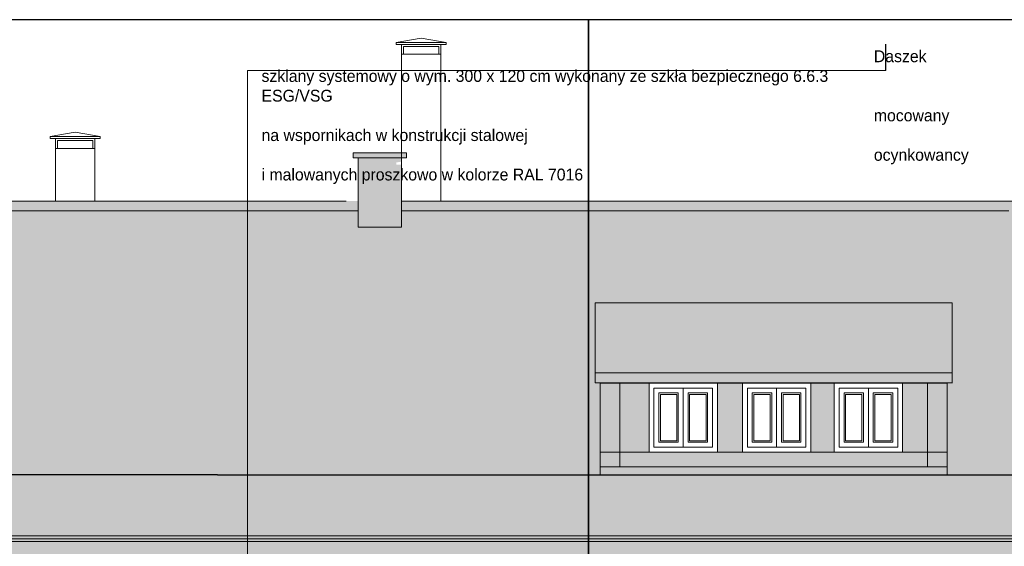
# Model space of a CAD drawing. Header units: millimetres. Extents: x -740 to 33545, y 5178 to 22494.
# Tile 28 of 250: x 783 to 1782, y 13495 to 14029. Entities that reach past the tile are written whole.
import ezdxf
from ezdxf.lldxf.tags import DXFTag

# ---------------------------------------------------------------- set-up
doc = ezdxf.new("R2010")
doc.units = ezdxf.units.MM
doc.header["$MEASUREMENT"] = 0
doc.layers.add('a3', color=252, linetype='Continuous', lineweight=30, plot=False)
for name, color, linetype, lineweight in [('A_l.widokowa', 252, 'Continuous', 18), ('A_linie widokowe', 252, 'Continuous', 18), ('l.przerywana', 252, 'ICAD_ISO03W100', 5), ('l.widokowa', 252, 'Continuous', 15), ('l.wypeĹ‚nien', 252, 'Continuous', 5), ('wymiarowanie', 252, 'Continuous', 9)]:
    doc.layers.add(name, color=color, linetype=linetype, lineweight=lineweight)
tags = doc.linetypes.add('ICAD_ISO03W100', pattern=[30, 12, -18]).pattern_tags.tags
tags[6:7] = [DXFTag(74, 4), DXFTag(75, 0), DXFTag(340, '0'), DXFTag(46, 1.0), DXFTag(50, 0.0), DXFTag(44, 0.0), DXFTag(45, 0.0)]
tags[4:5] = [DXFTag(74, 4), DXFTag(75, 0), DXFTag(340, '0'), DXFTag(46, 1.0), DXFTag(50, 0.0), DXFTag(44, 0.0), DXFTag(45, 0.0)]

msp = doc.modelspace()

# ---------------------------------------------------------------- hatches: boundary and pattern name
at = {"layer": 'l.wypeĹ‚nien'}
h = msp.add_hatch(color=256, dxfattribs=at)
h.paths.add_polyline_path([(1126.41, 13835.32), (1126.41, 13889.32), (1170.37, 13889.32), (1170.37, 13885.32), (1165.02, 13884.42), (1165.02, 13882.42), (1170.37, 13882.42), (1170.37, 13857.42), (1170.37, 13845.32), (1170.37, 13835.32), (1170.37, 13818.87), (1126.41, 13818.87)])
h.paths.add_polyline_path([(1121.41, 13894.32), (1121.41, 13889.32), (1126.41, 13889.32), (1170.37, 13889.32), (1175.37, 13889.32), (1175.37, 13894.32)])
h = msp.add_hatch(color=256, dxfattribs=at)
h.paths.add_polyline_path([(37.59, 13845.32), (-420.82, 13570.51), (-557.95, 13505.48), (-558.92, 13505.48), (-559.83, 13505.05), (-561.66, 13499.85), (-576.18, 13499.85), (-577.06, 13499.11, 0.414214), (-568.06, 13490.11), (-558.58, 13490.11), (-558.58, 13481.93), (2522.56, 13481.93), (2522.56, 13490.11), (2532.05, 13490.11, 0.403698), (2540.82, 13498.57), (2540.3, 13499.86), (2525.65, 13499.85), (2523.82, 13505.05), (2522.91, 13505.48), (2521.94, 13505.48), (2385.14, 13570.31), (1926.4, 13845.32)])
h.paths.add_polyline_path([(287.38, 13660.58), (657.58, 13660.58), (657.58, 13567.59), (287.38, 13567.59)], flags=16)
h.paths.add_polyline_path([(1371.96, 13660.58), (1724.38, 13660.58), (1724.38, 13567.59), (1371.96, 13567.59)], flags=16)
h = msp.add_hatch(dxfattribs=at)
h.set_pattern_fill('SPANTILE', color=256, scale=17, style=0)
h.set_pattern_definition([(274.9697, (15.64, 17), (-16.99985222, 204.000017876), [15.699024, -376.776457]), (180, (17, 1.36), (-17, -17), [1.36, -15.64]), (0, (0, 0), (17, 17), [4.76, -12.24]), (90, (4.76, 0), (-17, 17), [1.7, -15.3]), (270, (15.64, 1.7), (17, -17), [1.7, -15.3]), (0, (15.64, 0), (17, 17), [1.36, -15.64]), (0, (0, 1.36), (17, 17), [3.4, -13.6]), (85.0303, (3.4, 1.36), (16.99985222, 204.000017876), [15.699024, -376.776457]), (52.6961, (3.4, 2.21), (-220.999760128, -289.00018261), [4.488136, -444.32475]), (18.4349, (6.12, 5.78), (34.0000074, 16.9999729), [4.300694, -49.458015]), (341.5651, (10.2, 7.14), (-34.0000074, 16.9999729), [4.300694, -49.458015]), (307.3039, (14.28, 5.78), (220.999760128, -289.00018261), [4.488136, -444.32475]), (20.2249, (6.97, 4.59), (-186.999953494, -68.000141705), [3.442245, -340.781524]), (339.7751, (10.2, 5.78), (186.999953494, -68.000141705), [3.442245, -340.781524]), (307.4054, (13.43, 4.59), (170.000169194, -220.999871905), [3.638153, -360.177725]), (52.5946, (4.76, 1.7), (-170.000169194, -220.999871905), [3.638153, -360.177725])])
h.paths.add_polyline_path([(2380.52, 13562.59), (2500.93, 13505.48), (-533.93, 13505.48), (-413.12, 13562.61), (41.43, 13835.32), (1126.41, 13835.32), (1126.41, 13818.87), (1170.37, 13818.87), (1170.37, 13835.32), (1786.86, 13835.32), (1786.86, 13805.94), (1846.86, 13805.94), (1846.86, 13835.32), (1925.58, 13835.32)])
h.paths.add_polyline_path([(287.38, 13660.58), (657.58, 13660.58), (657.58, 13567.59), (287.38, 13567.59)], flags=16)
h.paths.add_polyline_path([(1371.96, 13660.58), (1724.38, 13660.58), (1724.38, 13567.59), (1371.96, 13567.59)], flags=16)
h = msp.add_hatch(color=256, dxfattribs=at)
h.paths.add_polyline_path([(1704.38, 13575.58), (1704.38, 13590.58), (1678.98, 13590.58), (1609.56, 13590.58), (1585.85, 13590.58), (1516.42, 13590.58), (1491.02, 13590.58), (1421.6, 13590.58), (1391.96, 13590.58), (1391.96, 13575.58)])
h.paths.add_polyline_path([(1724.38, 13567.59), (1724.38, 13575.58), (1704.38, 13575.58), (1391.96, 13575.58), (1371.96, 13575.58), (1371.96, 13567.59)])
h.paths.add_polyline_path([(1371.96, 13575.58), (1391.96, 13575.58), (1391.96, 13590.58), (1371.96, 13590.58)])
h.paths.add_polyline_path([(1704.38, 13575.58), (1724.38, 13575.58), (1724.38, 13590.58), (1704.38, 13590.58)])
at = {"layer": 'wymiarowanie'}
h = msp.add_hatch(color=256, dxfattribs=at)
h.paths.add_polyline_path([(1704.38, 13590.58), (1724.38, 13590.58), (1724.38, 13660.76), (1704.38, 13660.76)])
h.paths.add_polyline_path([(1371.96, 13590.58), (1391.96, 13590.58), (1391.96, 13660.76), (1371.96, 13660.76)])
h = msp.add_hatch(color=256, dxfattribs=at)
h.paths.add_polyline_path([(1391.96, 13660.58), (1421.6, 13660.58), (1421.6, 13590.58), (1391.96, 13590.58)])
h.paths.add_polyline_path([(1491.02, 13660.58), (1516.42, 13660.58), (1516.42, 13590.58), (1491.02, 13590.58)])
h.paths.add_polyline_path([(1678.98, 13660.58), (1704.38, 13660.58), (1704.38, 13590.58), (1678.98, 13590.58)])
h.paths.add_polyline_path([(1585.85, 13660.58), (1609.56, 13660.58), (1609.56, 13590.58), (1585.85, 13590.58)])

# ---------------------------------------------------------------- linework, layer by layer
at = {"layer": 'a3'}
for points in [[(-739.79, 14029.38), (-739.79, 12544.38), (1360.21, 12544.38), (1360.21, 14029.38), (-739.79, 14029.38)], [(1360.21, 14029.38), (1360.21, 12544.38), (3460.21, 12544.38), (3460.21, 14029.38), (1360.21, 14029.38)]]:
    msp.add_lwpolyline(points, dxfattribs=at)
at = {"layer": 'A_l.widokowa'}
for p, q in [((1165.02, 14006.32), (1190.37, 14010.59)), ((1165.02, 14006.32), (1190.37, 14006.32)), ((1215.71, 14006.32), (1190.37, 14010.59)), ((1215.71, 14006.32), (1190.37, 14006.32)), ((813.75, 13910.82), (839.1, 13915.08)), ((864.44, 13910.82), (839.1, 13915.08)), ((813.75, 13910.82), (839.1, 13910.82)), ((864.44, 13910.82), (839.1, 13910.82))]:
    msp.add_line(p, q, dxfattribs=at)
for points in [[(1170.37, 14004.32), (1165.02, 14004.32), (1165.02, 14006.32)], [(1170.37, 13979.32), (1170.37, 14004.32), (1210.37, 14004.32), (1210.37, 13979.32)], [(1172.37, 13994.32), (1172.37, 14002.32), (1208.37, 14002.32), (1208.37, 13994.32)], [(1210.37, 14004.32), (1215.71, 14004.32), (1215.71, 14006.32)], [(819.1, 13908.82), (813.75, 13908.82), (813.75, 13910.82)], [(819.1, 13883.82), (819.1, 13908.82), (859.1, 13908.82), (859.1, 13883.82)], [(821.1, 13898.82), (821.1, 13906.82), (857.1, 13906.82), (857.1, 13898.82)], [(859.1, 13908.82), (864.44, 13908.82), (864.44, 13910.82)]]:
    msp.add_lwpolyline(points, dxfattribs=at)
for points in [[(1170.37, 13994.32), (1210.37, 13994.32), (1210.37, 13845.32), (1170.37, 13845.32)], [(819.1, 13898.82), (859.1, 13898.82), (859.1, 13845.32), (819.1, 13845.32)]]:
    msp.add_lwpolyline(points, close=True, dxfattribs=at)
at = {"layer": 'A_linie widokowe', "linetype": 'Continuous', "lineweight": -2}
for points in [[(983.5, 13567.59), (-405.17, 13567.59)], [(983.5, 13567.59), (2372.18, 13567.59)]]:
    msp.add_lwpolyline(points, dxfattribs=at)
at = {"layer": 'l.przerywana', "ltscale": 0.3}
for p, q in [((1391.96, 13660.58), (1391.96, 13575.58)), ((1704.38, 13660.58), (1704.38, 13575.58))]:
    msp.add_line(p, q, dxfattribs=at)
at = {"layer": 'l.widokowa'}
for p, q in [((1175.37, 13894.32), (1121.41, 13894.32)), ((1121.41, 13894.32), (1121.41, 13889.32)), ((1175.37, 13894.32), (1175.37, 13889.32)), ((1175.37, 13889.32), (1121.41, 13889.32)), ((1126.41, 13889.32), (1126.41, 13818.87)), ((1170.37, 13889.32), (1170.37, 13818.87)), ((193.56, 13845.32), (981.99, 13845.32)), ((1114.23, 13845.32), (981.99, 13845.32)), ((1926.4, 13845.32), (1170.37, 13845.32)), ((231.66, 13835.32), (981.99, 13835.32)), ((1114.23, 13835.32), (981.99, 13835.32)), ((1786.86, 13835.32), (1170.37, 13835.32)), ((1126.41, 13818.87), (1170.37, 13818.87)), ((1366.96, 13742.13), (1366.96, 13660.76)), ((1729.38, 13742.13), (1366.96, 13742.13)), ((1729.38, 13741.95), (1729.38, 13660.58)), ((1729.38, 13671.02), (1366.96, 13671.02)), ((1729.38, 13660.76), (1366.96, 13660.76)), ((1371.96, 13660.58), (1371.96, 13567.59)), ((1724.38, 13660.58), (1724.38, 13567.59))]:
    msp.add_line(p, q, dxfattribs=at)
at = {"layer": 'l.widokowa', "ltscale": 0.3}
for p, q in [((1724.38, 13590.58), (1371.96, 13590.58)), ((1724.38, 13575.58), (1371.96, 13575.58))]:
    msp.add_line(p, q, dxfattribs=at)
at = {"layer": 'l.widokowa'}
for points in [[(38.41, 13835.32), (-416.53, 13562.59), (-536.95, 13505.48), (2500.93, 13505.48), (2380.52, 13562.59), (1925.58, 13835.32), (1846.86, 13835.32)], [(1126.41, 13835.32), (38.41, 13835.32)], [(1786.86, 13835.32), (1170.37, 13835.32)], [(-560.67, 13502.67), (983.5, 13502.67)], [(-558.92, 13505.48), (983.5, 13505.48)], [(2522.91, 13505.48), (983.5, 13505.48)], [(2524.66, 13502.67), (983.5, 13502.67)], [(-576.18, 13499.85), (983.5, 13499.85)], [(2540.17, 13499.85), (983.5, 13499.85)]]:
    msp.add_lwpolyline(points, dxfattribs=at)
for points in [[(1371.96, 13660.58), (1724.38, 13660.58), (1724.38, 13567.59), (1371.96, 13567.59)], [(1491.02, 13660.58), (1421.6, 13660.58), (1421.6, 13590.58), (1491.02, 13590.58)], [(1585.85, 13660.58), (1516.42, 13660.58), (1516.42, 13590.58), (1585.85, 13590.58)], [(1678.98, 13660.58), (1609.56, 13660.58), (1609.56, 13590.58), (1678.98, 13590.58)]]:
    msp.add_lwpolyline(points, close=True, dxfattribs=at)
at = {"layer": 'l.wypeĹ‚nien'}
for p, q in [((1013.96, 13449.83), (1013.96, 13977.72)), ((1013.96, 13977.72), (1661.82, 13977.72))]:
    msp.add_line(p, q, dxfattribs=at)
for points in [[(1426.6, 13655.58), (1456.31, 13655.58), (1456.31, 13595.58), (1426.6, 13595.58)], [(1486.02, 13655.58), (1456.31, 13655.58), (1456.31, 13595.58), (1486.02, 13595.58)], [(1521.42, 13655.58), (1551.14, 13655.58), (1551.14, 13595.58), (1521.42, 13595.58)], [(1580.85, 13655.58), (1551.14, 13655.58), (1551.14, 13595.58), (1580.85, 13595.58)], [(1614.56, 13655.58), (1644.27, 13655.58), (1644.27, 13595.58), (1614.56, 13595.58)], [(1673.98, 13655.58), (1644.27, 13655.58), (1644.27, 13595.58), (1673.98, 13595.58)], [(1431.6, 13650.58), (1451.31, 13650.58), (1451.31, 13600.58), (1431.6, 13600.58)], [(1433.1, 13649.08), (1449.81, 13649.08), (1449.81, 13602.08), (1433.1, 13602.08)], [(1481.02, 13650.58), (1461.31, 13650.58), (1461.31, 13600.58), (1481.02, 13600.58)], [(1479.52, 13649.08), (1462.81, 13649.08), (1462.81, 13602.08), (1479.52, 13602.08)], [(1526.42, 13650.58), (1546.14, 13650.58), (1546.14, 13600.58), (1526.42, 13600.58)], [(1527.92, 13649.08), (1544.64, 13649.08), (1544.64, 13602.08), (1527.92, 13602.08)], [(1575.85, 13650.58), (1556.14, 13650.58), (1556.14, 13600.58), (1575.85, 13600.58)], [(1574.35, 13649.08), (1557.64, 13649.08), (1557.64, 13602.08), (1574.35, 13602.08)], [(1619.56, 13650.58), (1639.27, 13650.58), (1639.27, 13600.58), (1619.56, 13600.58)], [(1621.06, 13649.08), (1637.77, 13649.08), (1637.77, 13602.08), (1621.06, 13602.08)], [(1668.98, 13650.58), (1649.27, 13650.58), (1649.27, 13600.58), (1668.98, 13600.58)], [(1667.48, 13649.08), (1650.77, 13649.08), (1650.77, 13602.08), (1667.48, 13602.08)]]:
    msp.add_lwpolyline(points, close=True, dxfattribs=at)
at = {"layer": 'wymiarowanie', "lineweight": 30}
msp.add_line((1661.82, 13977.72), (1661.82, 14004.41), dxfattribs=at)
at = {"layer": 'wymiarowanie'}
for points in [[(1486.02, 13655.58), (1426.6, 13655.58), (1426.6, 13595.58), (1486.02, 13595.58)], [(1580.85, 13655.58), (1521.42, 13655.58), (1521.42, 13595.58), (1580.85, 13595.58)], [(1673.98, 13655.58), (1614.56, 13655.58), (1614.56, 13595.58), (1673.98, 13595.58)]]:
    msp.add_lwpolyline(points, close=True, dxfattribs=at)

# ---------------------------------------------------------------- texts
at = {"layer": 'wymiarowanie', "insert": (1028.27, 14018.27), "char_height": 12, "width": 621.5287, "attachment_point": 1}
msp.add_mtext('\\pi621.52874;{\\fCentury Gothic|b0|i0|c238|p34;}\\P{\\fCentury Gothic|b0|i0|c238|p34;Daszek szklany systemowy o wym. 300 x 120 cm wykonany ze szkła }{\\fCentury Gothic|b0|i0|c238|p34;bezpiecznego 6.6.3 ESG/VSG}\\P{\\fCentury Gothic|b0|i0|c238|p34;mocowany na wspornikach w konstrukcji stalowej }\\P{\\fCentury Gothic|b0|i0|c238|p34;ocynkowancy i malowanych proszkowo w kolorze RAL 7016}', dxfattribs=at)

doc.saveas('drawing.dxf')
